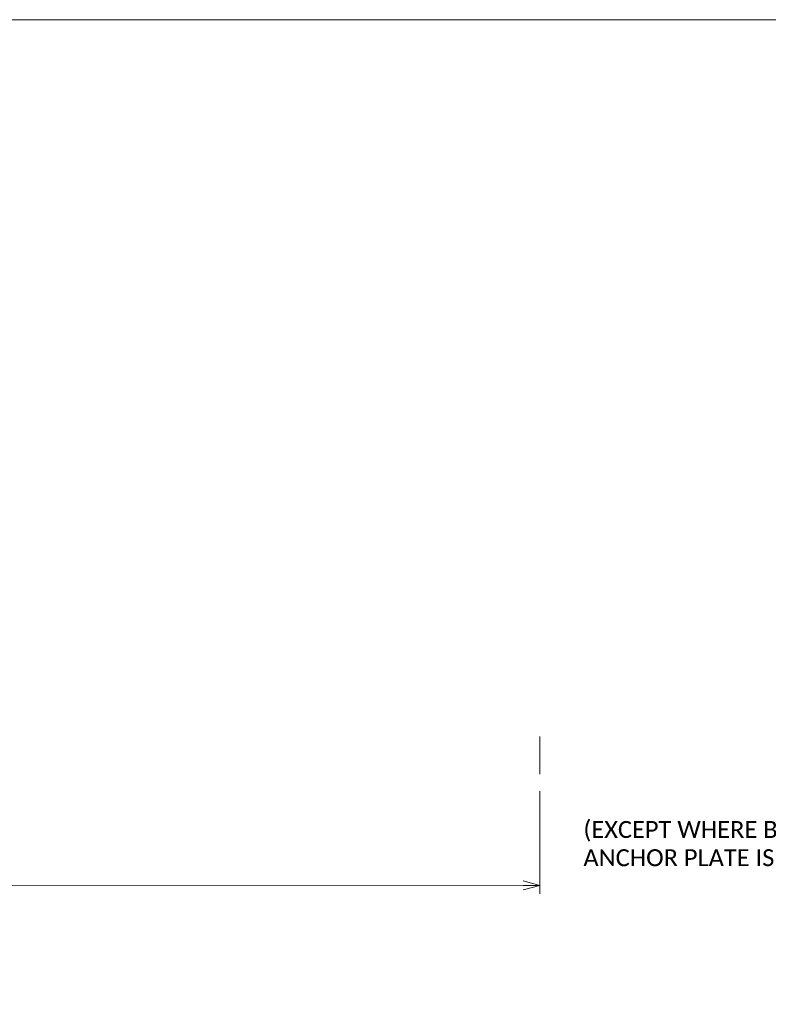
# Model space of a CAD drawing. Extents: x 0 to 956, y 0 to 252.
# Tile 7 of 17: x 150 to 216, y 165 to 252. Entities that reach past the tile are written whole.
import ezdxf
from ezdxf.enums import TextEntityAlignment as Align

# ---------------------------------------------------------------- set-up
doc = ezdxf.new("R2010")
doc.units = 0
doc.header["$MEASUREMENT"] = 0
doc.layers.add('B_ANNO_DIM', color=7, linetype='Continuous', lineweight=18)
doc.layers.add('B_ANNO_TEXT', color=7, linetype='Continuous', lineweight=18)
doc.layers.add('B_ANNO_NOPLOT', color=47, linetype='Continuous', lineweight=18, plot=False)
doc.styles.add('Annotative', font='calibri.ttf', dxfattribs={"height": 0.0625})
doc.dimstyles.new('Annotative', dxfattribs={"dimscale": 0, "dimtxt": 0.0625, "dimasz": 0.0625, "dimexe": 0.03125, "dimexo": 0.03125, "dimgap": 0.03125, "dimtad": 1, "dimdec": 3, "dimzin": 3, "dimdsep": 46, "dimlunit": 4, "dimtxsty": 'Annotative', "dimblk": 'OPEN30', "dimcen": 0.03125, "dimclrd": 256, "dimclre": 256, "dimclrt": 256, "dimaunit": 1, "dimadec": 0, "dimazin": 0, "dimtfac": 0.75, "dimtdec": 3, "dimtofl": 0, "dimtmove": 0, "dimatfit": 3, "dimldrblk": 'OPEN30', "dimfxl": 1, "dimtfill": 1, "dimfrac": 1, "dimtolj": 1, "dimtzin": 0, "dimlwd": -1, "dimlwe": -1, "dimarcsym": 0})

# ---------------------------------------------------------------- blocks, each defined once
blk = doc.blocks.new('*U212')
at = {"layer": 'B_ANNO_NOPLOT', "flags": 128}
blk.add_lwpolyline([(0, 0), (0, 252.0001), (323.9278, 252.0001), (323.9278, 238.8553), (378.0002, 238.8553), (378.0002, 40.4996), (316.5709, 40.4996), (316.5709, 0)], close=True, dxfattribs=at)
at = {"layer": 'B_ANNO_TEXT', "style": 'Annotative'}
for tag, p in [('BN2', (248.5041, 219.9396)), ('BN3', (248.4941, 217.4338))]:
    blk.add_attdef(tag, p, '', height=1.5, dxfattribs=at)
blk.add_attdef('BN4', (248.3944, 207.5772), '', height=1.5, rotation=90, dxfattribs=at)
blk = doc.blocks.new('*U297')
at = {"layer": 'B_ANNO_NOPLOT', "flags": 128}
blk.add_lwpolyline([(0, 0), (0, 252.0001), (323.9278, 252.0001), (323.9278, 238.8553), (378.0002, 238.8553), (378.0002, 40.4996), (316.5709, 40.4996), (316.5709, 0)], close=True, dxfattribs=at)
at = {"layer": 'B_ANNO_DIM', "insert": (199.5259, 180.9694), "char_height": 1.5, "width": 24.485772, "attachment_point": 1, "style": 'Annotative'}
blk.add_mtext('(EXCEPT WHERE BEVELED ANCHOR PLATE IS USED)', dxfattribs=at)
blk = doc.blocks.new('_Open30')
at = {"color": 0, "linetype": 'ByBlock', "lineweight": -2}
for p, q in [((-1, 0.268), (0, 0)), ((0, 0), (-1, -0.268)), ((0, 0), (-1, 0))]:
    blk.add_line(p, q, dxfattribs=at)
blk = doc.blocks.new('*D238')
at = {"layer": 'B_ANNO_DIM', "transparency": 16777216}
for p, q in [((23.701, 188.374), (23.709, 174.422)), ((195.671, 188.464), (195.672, 185.129)), ((195.673, 183.629), (195.678, 174.512)), ((25.208, 175.172), (194.178, 175.261))]:
    blk.add_line(p, q, dxfattribs=at)
at = {"layer": 'Defpoints', "color": 0, "transparency": 16777216}
for p in [(23.701, 189.124), (195.67, 189.214), (195.678, 175.262)]:
    blk.add_point(p, dxfattribs=at)
at = {"layer": 'B_ANNO_DIM', "transparency": 16777216, "xscale": 1.5, "yscale": 1.5, "zscale": 1.5}
for p, rotation in [((23.708, 175.172), 180.0302355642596), ((195.678, 175.262), 0.03023556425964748)]:
    blk.add_blockref('_Open30', p, dxfattribs=dict(at, rotation=rotation))
at = {"layer": 'B_ANNO_DIM', "transparency": 16777216, "insert": (109.692, 176.734), "char_height": 1.5, "attachment_point": 5, "rotation": 0.03024, "style": 'Annotative', "bg_fill": 3, "box_fill_scale": 1.25, "bg_fill_color": 256, "bg_fill_true_color": 13158600, "bg_fill_transparency": 0}
blk.add_mtext('\\A1;GIRDER LENGTH = "L"', dxfattribs=at)
blk = doc.blocks.new('INS_G54_BASE')
at = {"layer": 'B_ANNO_TEXT', "style": 'Annotative'}
for tag, p in [('SPA', (117.3182, 244.1419)), ('T#S', (188.7249, 126.4054)), ('TP', (196.8212, 126.395))]:
    blk.add_attdef(tag, text='', height=1.5, dxfattribs=at).set_placement(p, align=Align.TOP_CENTER)
for tag, p in [('B#', (154.0658, 167.2763)), ('LAP', (186.6027, 167.2717)), ('HAU', (332.9685, 50.7787))]:
    blk.add_attdef(tag, p, '', height=1.5, dxfattribs=at)
blk.add_attdef('DECK', text='', height=1.5, rotation=90, dxfattribs=at).set_placement((293.3389, 114.3357), align=Align.TOP_CENTER)
at = {"layer": 'B_ANNO_DIM'}
dim = blk.add_aligned_dim(p1=(23.7009, 189.1237), p2=(195.6703, 189.2144), distance=-13.9521, text='GIRDER LENGTH = "L"', dimstyle='Annotative', dxfattribs=at)
dim.commit()
dim.dimension.update_dxf_attribs({"geometry": '*D238', "text_midpoint": (109.6922, 176.7342)})

msp = doc.modelspace()

# ---------------------------------------------------------------- block references
msp.add_blockref('*U212', (0, 0))

# ---------------------------------------------------------------- next in the draw order: block references
msp.add_blockref('*U297', (0, 0))

# ---------------------------------------------------------------- next in the draw order: block references
msp.add_blockref('INS_G54_BASE', (0, 0))

doc.saveas('drawing.dxf')
